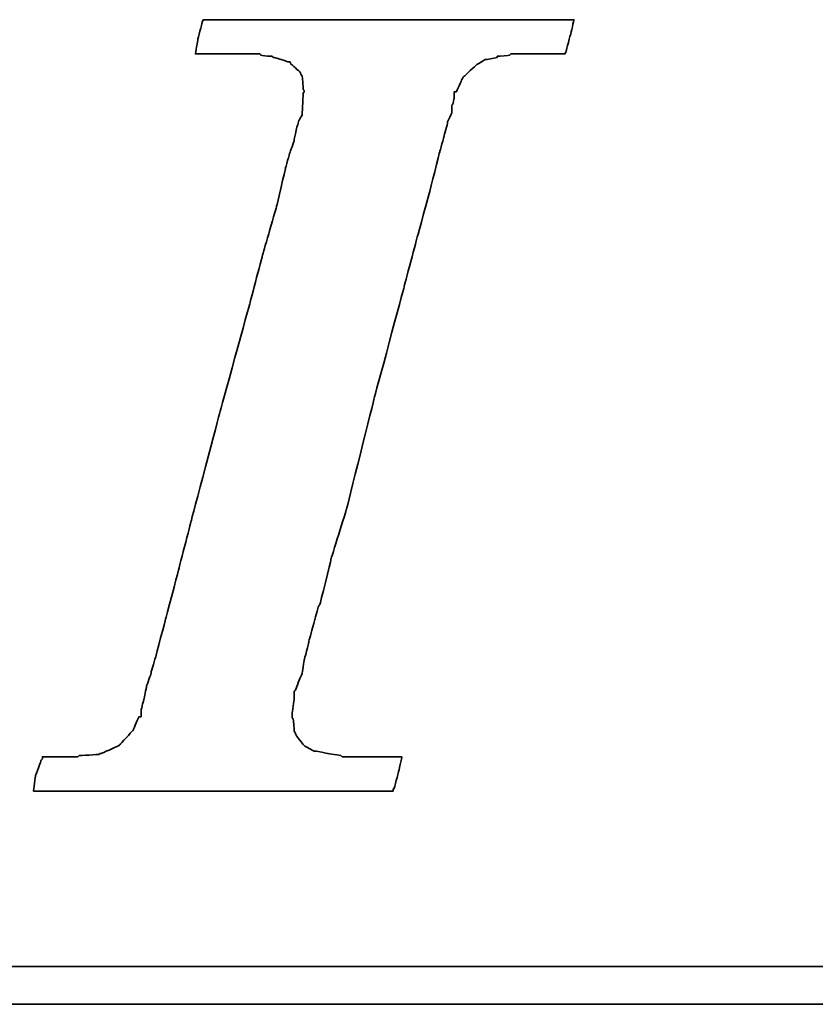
# Model space of a CAD drawing. Header units: millimetres. Extents: x 277 to 546, y -120 to -30.
# Tile 31 of 49: x 472.85 to 474.42, y -93.81 to -91.87. Entities that reach past the tile are written whole.
import ezdxf

# ---------------------------------------------------------------- set-up
doc = ezdxf.new("R2010")
doc.units = ezdxf.units.MM
doc.header["$LTSCALE"] = 0.1
doc.layers.add('DIM', color=4, linetype='CONTINUOUS')
doc.layers.add('layer 1', color=7, linetype='CONTINUOUS')

# ---------------------------------------------------------------- blocks, each defined once
blk = doc.blocks.new('TBI MOTION logo(完整正式版)')
at = {"layer": 'layer 1', "color": 22, "lineweight": 35}
for points, knots in [([(-40.59125, -7.94375), (-40.59125, -7.94375), (-40.97375, -7.94375), (-40.97375, -7.94375), (-40.97375, -7.94375), (-40.97375, -7.94375), (-41.38125, -7.94375), (-41.38125, -7.94375), (-41.38125, -7.94375), (-41.38125, -7.94375), (-41.54875, -7.94375), (-41.54875, -7.94375), (-41.54875, -7.94375), (-41.54875, -7.94375), (-41.59875, -7.94375), (-41.59875, -7.94375), (-41.59875, -7.94375), (-41.59875, -7.94375), (-41.88375, -7.94375), (-41.88375, -7.94375), (-41.88375, -7.94375), (-41.88375, -7.94375), (-41.90875, -7.91875), (-41.90875, -7.91875), (-41.90875, -7.91875), (-41.90875, -7.91875), (-42.19875, -7.87125), (-42.19875, -7.87125), (-42.19875, -7.87125), (-42.19875, -7.87125), (-42.43875, -7.82375), (-42.43875, -7.82375), (-42.43875, -7.82375), (-42.43875, -7.82375), (-42.45875, -7.82375), (-42.45875, -7.82375), (-42.45875, -7.82375), (-42.45875, -7.82375), (-42.48625, -7.82375), (-42.48625, -7.82375), (-42.48625, -7.82375), (-42.48625, -7.82375), (-42.67625, -7.72375), (-42.67625, -7.72375), (-42.67625, -7.72375), (-42.67625, -7.72375), (-42.70125, -7.70375), (-42.70125, -7.70375), (-42.70125, -7.70375), (-42.70125, -7.70375), (-42.72375, -7.67875), (-42.72375, -7.67875), (-42.72375, -7.67875), (-42.72375, -7.67875), (-42.86875, -7.48875), (-42.86875, -7.48875), (-42.86875, -7.48875), (-42.86875, -7.48875), (-42.89375, -7.43875), (-42.89375, -7.43875), (-42.89375, -7.43875), (-42.89375, -7.43875), (-42.91875, -7.38875), (-42.91875, -7.38875), (-42.91875, -7.38875), (-42.91875, -7.38875), (-42.93875, -7.12875), (-42.93875, -7.12875), (-42.93875, -7.12875), (-42.93875, -7.12875), (-42.96375, -7.10375), (-42.96375, -7.10375), (-42.96375, -7.10375), (-42.96375, -7.10375), (-42.96375, -7.05375), (-42.96375, -7.05375), (-42.96375, -7.05375), (-42.96375, -7.05375), (-42.96375, -7.00875), (-42.96375, -7.00875), (-42.96375, -7.00875), (-42.96375, -7.00875), (-42.91875, -6.69625), (-42.91875, -6.69625), (-42.91875, -6.69625), (-42.91875, -6.69625), (-42.91875, -6.62375), (-42.91875, -6.62375), (-42.91875, -6.62375), (-42.91875, -6.62375), (-42.91875, -6.59625), (-42.91875, -6.59625), (-42.91875, -6.59625), (-42.91875, -6.59625), (-42.91875, -6.57375), (-42.91875, -6.57375), (-42.91875, -6.57375), (-42.91875, -6.57375), (-42.91875, -6.52875), (-42.91875, -6.52875), (-42.91875, -6.52875), (-42.91875, -6.52875), (-42.89375, -6.50375), (-42.89375, -6.50375), (-42.89375, -6.50375), (-42.89375, -6.50375), (-42.84375, -6.38375), (-42.84375, -6.38375), (-42.84375, -6.38375), (-42.84375, -6.38375), (-42.84375, -6.35875), (-42.84375, -6.35875), (-42.84375, -6.35875), (-42.84375, -6.35875), (-42.74625, -6.14375), (-42.74625, -6.14375), (-42.74625, -6.14375), (-42.74625, -6.14375), (-42.70125, -5.85375), (-42.70125, -5.85375), (-42.70125, -5.85375), (-42.70125, -5.85375), (-42.60375, -5.47125), (-42.60375, -5.47125), (-42.60375, -5.47125), (-42.60375, -5.47125), (-42.60375, -5.44875), (-42.60375, -5.44875), (-42.60375, -5.44875), (-42.60375, -5.44875), (-42.38875, -4.67875), (-42.38875, -4.67875), (-42.38875, -4.67875), (-42.38875, -4.67875), (-42.36375, -4.65375), (-42.36375, -4.65375), (-42.36375, -4.65375), (-42.36375, -4.65375), (-42.12375, -3.69625), (-42.12375, -3.69625), (-42.12375, -3.69625), (-42.12375, -3.69625), (-42.12375, -3.67374), (-42.12375, -3.67374), (-42.12375, -3.67374), (-42.12375, -3.67374), (-41.78875, -2.59374), (-41.78875, -2.59374), (-41.78875, -2.59374), (-41.78875, -2.59374), (-41.18875, -0.19375), (-41.18875, -0.19375), (-41.18875, -0.19375), (-41.18875, -0.19375), (-40.54375, 2.20624), (-40.54375, 2.20624), (-40.54375, 2.20624), (-40.54375, 2.20624), (-40.25375, 3.30875), (-40.25375, 3.30875), (-40.25375, 3.30875), (-40.25375, 3.30875), (-39.98875, 4.27125), (-39.98875, 4.27125), (-39.98875, 4.27125), (-39.98875, 4.27125), (-39.77375, 5.13125), (-39.77375, 5.13125), (-39.77375, 5.13125), (-39.77375, 5.13125), (-39.67875, 5.47125), (-39.67875, 5.47125), (-39.67875, 5.47125), (-39.67875, 5.47125), (-39.60375, 5.75625), (-39.60375, 5.75625), (-39.60375, 5.75625), (-39.60375, 5.75625), (-39.60375, 5.78125), (-39.60375, 5.78125), (-39.60375, 5.78125), (-39.60375, 5.78125), (-39.50875, 5.97125), (-39.50875, 5.97125), (-39.50875, 5.97125), (-39.50875, 5.97125), (-39.50875, 6.13875), (-39.50875, 6.13875), (-39.50875, 6.13875), (-39.50875, 6.13875), (-39.48625, 6.16625), (-39.48625, 6.16625), (-39.48625, 6.16625), (-39.48625, 6.16625), (-39.46125, 6.28625), (-39.46125, 6.28625), (-39.46125, 6.28625), (-39.46125, 6.28625), (-39.46125, 6.42625), (-39.46125, 6.42625), (-39.46125, 6.42625), (-39.46125, 6.42625), (-39.41375, 6.42625), (-39.41375, 6.42625), (-39.41375, 6.42625), (-39.41375, 6.42625), (-39.29375, 6.69125), (-39.29375, 6.69125), (-39.29375, 6.69125), (-39.29375, 6.69125), (-39.26875, 6.74125), (-39.26875, 6.74125), (-39.26875, 6.74125), (-39.26875, 6.74125), (-39.24375, 6.76625), (-39.24375, 6.76625), (-39.24375, 6.76625), (-39.24375, 6.76625), (-38.98375, 7.00624), (-38.98375, 7.00624), (-38.98375, 7.00624), (-38.98375, 7.00624), (-38.95625, 7.02624), (-38.95625, 7.02624), (-38.95625, 7.02624), (-38.95625, 7.02624), (-38.78875, 7.12624), (-38.78875, 7.12624), (-38.78875, 7.12624), (-38.78875, 7.12624), (-38.76375, 7.12624), (-38.76375, 7.12624), (-38.76375, 7.12624), (-38.76375, 7.12624), (-38.74375, 7.12624), (-38.74375, 7.12624), (-38.74375, 7.12624), (-38.74375, 7.12624), (-38.52875, 7.17125), (-38.52875, 7.17125), (-38.52875, 7.17125), (-38.52875, 7.17125), (-38.52875, 7.19624), (-38.52875, 7.19624), (-38.52875, 7.19624), (-38.52875, 7.19624), (-38.50375, 7.19624), (-38.50375, 7.19624), (-38.50375, 7.19624), (-38.50375, 7.19624), (-38.26125, 7.21875), (-38.26125, 7.21875), (-38.26125, 7.21875), (-38.26125, 7.21875), (-38.23875, 7.24624), (-38.23875, 7.24624), (-38.23875, 7.24624), (-38.23875, 7.24624), (-38.21625, 7.24624), (-38.21625, 7.24624), (-38.21625, 7.24624), (-38.21625, 7.24624), (-38.18875, 7.24624), (-38.18875, 7.24624), (-38.18875, 7.24624), (-38.18875, 7.24624), (-37.90375, 7.24624), (-37.90375, 7.24624), (-37.90375, 7.24624), (-37.90375, 7.24624), (-37.85375, 7.24624), (-37.85375, 7.24624), (-37.85375, 7.24624), (-37.85375, 7.24624), (-37.75875, 7.24624), (-37.75875, 7.24624), (-37.75875, 7.24624), (-37.75875, 7.24624), (-37.42375, 7.24624), (-37.42375, 7.24624), (-37.42375, 7.24624), (-37.42375, 7.24624), (-37.08875, 7.24624), (-37.08875, 7.24624), (-37.08875, 7.24624), (-37.08875, 7.24624), (-37.06375, 7.24624), (-37.06375, 7.24624), (-37.06375, 7.24624), (-37.06375, 7.24624), (-37.06375, 7.26624), (-37.06375, 7.26624), (-37.06375, 7.26624), (-37.06375, 7.26624), (-37.03875, 7.29125), (-37.03875, 7.29125), (-37.03875, 7.29125), (-37.03875, 7.29125), (-37.03875, 7.31625), (-37.03875, 7.31625), (-37.03875, 7.31625), (-37.03875, 7.31625), (-36.94125, 7.67625), (-36.94125, 7.67625), (-36.94125, 7.67625), (-36.94125, 7.67625), (-36.86875, 7.98625), (-36.86875, 7.98625), (-36.86875, 7.98625), (-36.86875, 7.98625), (-36.98875, 7.98625), (-36.98875, 7.98625), (-36.98875, 7.98625), (-36.98875, 7.98625), (-37.42375, 7.98625), (-37.42375, 7.98625), (-37.42375, 7.98625), (-37.42375, 7.98625), (-37.94875, 7.98625), (-37.94875, 7.98625), (-37.94875, 7.98625), (-37.94875, 7.98625), (-38.57375, 7.98625), (-38.57375, 7.98625), (-38.57375, 7.98625), (-38.57375, 7.98625), (-39.29375, 7.98625), (-39.29375, 7.98625), (-39.29375, 7.98625), (-39.29375, 7.98625), (-40.82875, 7.98625), (-40.82875, 7.98625), (-40.82875, 7.98625), (-40.82875, 7.98625), (-42.36375, 7.98625), (-42.36375, 7.98625), (-42.36375, 7.98625), (-42.36375, 7.98625), (-43.08375, 7.98625), (-43.08375, 7.98625), (-43.08375, 7.98625), (-43.08375, 7.98625), (-43.70875, 7.98625), (-43.70875, 7.98625), (-43.70875, 7.98625), (-43.70875, 7.98625), (-44.23375, 7.98625), (-44.23375, 7.98625), (-44.23375, 7.98625), (-44.23375, 7.98625), (-44.66875, 7.98625), (-44.66875, 7.98625), (-44.66875, 7.98625), (-44.66875, 7.98625), (-44.88375, 7.98625), (-44.88375, 7.98625), (-44.88375, 7.98625), (-44.88375, 7.98625), (-44.90875, 7.94125), (-44.90875, 7.94125), (-44.90875, 7.94125), (-44.90875, 7.94125), (-44.90875, 7.91625), (-44.90875, 7.91625), (-44.90875, 7.91625), (-44.90875, 7.91625), (-45.00375, 7.55625), (-45.00375, 7.55625), (-45.00375, 7.55625), (-45.00375, 7.55625), (-45.05375, 7.24624), (-45.05375, 7.24624), (-45.05375, 7.24624), (-45.05375, 7.24624), (-44.61875, 7.24624), (-44.61875, 7.24624), (-44.61875, 7.24624), (-44.61875, 7.24624), (-44.11375, 7.24624), (-44.11375, 7.24624), (-44.11375, 7.24624), (-44.11375, 7.24624), (-43.99375, 7.24624), (-43.99375, 7.24624), (-43.99375, 7.24624), (-43.99375, 7.24624), (-43.94625, 7.24624), (-43.94625, 7.24624), (-43.94625, 7.24624), (-43.94625, 7.24624), (-43.92374, 7.24624), (-43.92374, 7.24624), (-43.92374, 7.24624), (-43.92374, 7.24624), (-43.65875, 7.24624), (-43.65875, 7.24624), (-43.65875, 7.24624), (-43.65875, 7.24624), (-43.63875, 7.21875), (-43.63875, 7.21875), (-43.63875, 7.21875), (-43.63875, 7.21875), (-43.46875, 7.19624), (-43.46875, 7.19624), (-43.46875, 7.19624), (-43.46875, 7.19624), (-43.39875, 7.19624), (-43.39875, 7.19624), (-43.39875, 7.19624), (-43.39875, 7.19624), (-43.37125, 7.17125), (-43.37125, 7.17125), (-43.37125, 7.17125), (-43.37125, 7.17125), (-43.34875, 7.17125), (-43.34875, 7.17125), (-43.34875, 7.17125), (-43.34875, 7.17125), (-43.20375, 7.12624), (-43.20375, 7.12624), (-43.20375, 7.12624), (-43.20375, 7.12624), (-43.05875, 7.07624), (-43.05875, 7.07624), (-43.05875, 7.07624), (-43.05875, 7.07624), (-43.01375, 7.07624), (-43.01375, 7.07624), (-43.01375, 7.07624), (-43.01375, 7.07624), (-42.98875, 7.02624), (-42.98875, 7.02624), (-42.98875, 7.02624), (-42.98875, 7.02624), (-42.79875, 6.86125), (-42.79875, 6.86125), (-42.79875, 6.86125), (-42.79875, 6.86125), (-42.77375, 6.81125), (-42.77375, 6.81125), (-42.77375, 6.81125), (-42.77375, 6.81125), (-42.74625, 6.76625), (-42.74625, 6.76625), (-42.74625, 6.76625), (-42.74625, 6.76625), (-42.72375, 6.47625), (-42.72375, 6.47625), (-42.72375, 6.47625), (-42.72375, 6.47625), (-42.70125, 6.45124), (-42.70125, 6.45124), (-42.70125, 6.45124), (-42.70125, 6.45124), (-42.70125, 6.42625), (-42.70125, 6.42625), (-42.70125, 6.42625), (-42.70125, 6.42625), (-42.72375, 6.40625), (-42.72375, 6.40625), (-42.72375, 6.40625), (-42.72375, 6.40625), (-42.74625, 5.97125), (-42.74625, 5.97125), (-42.74625, 5.97125), (-42.74625, 5.97125), (-42.74625, 5.94625), (-42.74625, 5.94625), (-42.74625, 5.94625), (-42.74625, 5.94625), (-42.74625, 5.92625), (-42.74625, 5.92625), (-42.74625, 5.92625), (-42.74625, 5.92625), (-42.77375, 5.87625), (-42.77375, 5.87625), (-42.77375, 5.87625), (-42.77375, 5.87625), (-42.81875, 5.80625), (-42.81875, 5.80625), (-42.81875, 5.80625), (-42.81875, 5.80625), (-42.86875, 5.63625), (-42.86875, 5.63625), (-42.86875, 5.63625), (-42.86875, 5.63625), (-42.91875, 5.39625), (-42.91875, 5.39625), (-42.91875, 5.39625), (-42.91875, 5.39625), (-42.91875, 5.37124), (-42.91875, 5.37124), (-42.91875, 5.37124), (-42.91875, 5.37124), (-43.01375, 5.10874), (-43.01375, 5.10874), (-43.01375, 5.10874), (-43.01375, 5.10874), (-43.10875, 4.77124), (-43.10875, 4.77124), (-43.10875, 4.77124), (-43.10875, 4.77124), (-43.29875, 3.95625), (-43.29875, 3.95625), (-43.29875, 3.95625), (-43.29875, 3.95625), (-43.58875, 2.95125), (-43.58875, 2.95125), (-43.58875, 2.95125), (-43.58875, 2.95125), (-43.87375, 1.87125), (-43.87375, 1.87125), (-43.87375, 1.87125), (-43.87375, 1.87125), (-44.52625, -0.50374), (-44.52625, -0.50374), (-44.52625, -0.50374), (-44.52625, -0.50374), (-45.14875, -2.85375), (-45.14875, -2.85375), (-45.14875, -2.85375), (-45.14875, -2.85375), (-45.43375, -3.95875), (-45.43375, -3.95875), (-45.43375, -3.95875), (-45.43375, -3.95875), (-45.69875, -4.96875), (-45.69875, -4.96875), (-45.69875, -4.96875), (-45.69875, -4.96875), (-45.91375, -5.78375), (-45.91375, -5.78375), (-45.91375, -5.78375), (-45.91375, -5.78375), (-46.01375, -6.11875), (-46.01375, -6.11875), (-46.01375, -6.11875), (-46.01375, -6.11875), (-46.01375, -6.14375), (-46.01375, -6.14375), (-46.01375, -6.14375), (-46.01375, -6.14375), (-46.10875, -6.40875), (-46.10875, -6.40875), (-46.10875, -6.40875), (-46.10875, -6.40875), (-46.15375, -6.64875), (-46.15375, -6.64875), (-46.15375, -6.64875), (-46.15375, -6.64875), (-46.20375, -6.83875), (-46.20375, -6.83875), (-46.20375, -6.83875), (-46.20375, -6.83875), (-46.22875, -6.93375), (-46.22875, -6.93375), (-46.22875, -6.93375), (-46.22875, -6.93375), (-46.22875, -7.07875), (-46.22875, -7.07875), (-46.22875, -7.07875), (-46.22875, -7.07875), (-46.27375, -7.07875), (-46.27375, -7.07875), (-46.27375, -7.07875), (-46.27375, -7.07875), (-46.39375, -7.34375), (-46.39375, -7.34375), (-46.39375, -7.34375), (-46.39375, -7.34375), (-46.39375, -7.36875), (-46.39375, -7.36875), (-46.39375, -7.36875), (-46.39375, -7.36875), (-46.42125, -7.38875), (-46.42125, -7.38875), (-46.42125, -7.38875), (-46.42125, -7.38875), (-46.68375, -7.67875), (-46.68375, -7.67875), (-46.68375, -7.67875), (-46.68375, -7.67875), (-46.70875, -7.70375), (-46.70875, -7.70375), (-46.70875, -7.70375), (-46.70875, -7.70375), (-46.75375, -7.72375), (-46.75375, -7.72375), (-46.75375, -7.72375), (-46.75375, -7.72375), (-47.08875, -7.87125), (-47.08875, -7.87125), (-47.08875, -7.87125), (-47.08875, -7.87125), (-47.11625, -7.87125), (-47.11625, -7.87125), (-47.11625, -7.87125), (-47.11625, -7.87125), (-47.13875, -7.89375), (-47.13875, -7.89375), (-47.13875, -7.89375), (-47.13875, -7.89375), (-47.56875, -7.91875), (-47.56875, -7.91875), (-47.56875, -7.91875), (-47.56875, -7.91875), (-47.59625, -7.94375), (-47.59625, -7.94375), (-47.59625, -7.94375), (-47.59625, -7.94375), (-47.64375, -7.94375), (-47.64375, -7.94375), (-47.64375, -7.94375), (-47.64375, -7.94375), (-47.73625, -7.94375), (-47.73625, -7.94375), (-47.73625, -7.94375), (-47.73625, -7.94375), (-48.07375, -7.94375), (-48.07375, -7.94375), (-48.07375, -7.94375), (-48.07375, -7.94375), (-48.36125, -7.94375), (-48.36125, -7.94375), (-48.36125, -7.94375), (-48.36125, -7.94375), (-48.36125, -7.96625), (-48.36125, -7.96625), (-48.36125, -7.96625), (-48.36125, -7.96625), (-48.36125, -7.99125), (-48.36125, -7.99125), (-48.36125, -7.99125), (-48.36125, -7.99125), (-48.38875, -8.01375), (-48.38875, -8.01375), (-48.38875, -8.01375), (-48.38875, -8.01375), (-48.50875, -8.34875), (-48.50875, -8.34875), (-48.50875, -8.34875), (-48.50875, -8.34875), (-48.55375, -8.68625), (-48.55375, -8.68625), (-48.55375, -8.68625), (-48.55375, -8.68625), (-48.45875, -8.68625), (-48.45875, -8.68625), (-48.45875, -8.68625), (-48.45875, -8.68625), (-48.07375, -8.68625), (-48.07375, -8.68625), (-48.07375, -8.68625), (-48.07375, -8.68625), (-47.52375, -8.68625), (-47.52375, -8.68625), (-47.52375, -8.68625), (-47.52375, -8.68625), (-46.92375, -8.68625), (-46.92375, -8.68625), (-46.92375, -8.68625), (-46.92375, -8.68625), (-46.25375, -8.68625), (-46.25375, -8.68625), (-46.25375, -8.68625), (-46.25375, -8.68625), (-46.20375, -8.68625), (-46.20375, -8.68625), (-46.20375, -8.68625), (-46.20375, -8.68625), (-44.71375, -8.68625), (-44.71375, -8.68625), (-44.71375, -8.68625), (-44.71375, -8.68625), (-43.22875, -8.68625), (-43.22875, -8.68625), (-43.22875, -8.68625), (-43.22875, -8.68625), (-42.55875, -8.68625), (-42.55875, -8.68625), (-42.55875, -8.68625), (-42.55875, -8.68625), (-42.50875, -8.68625), (-42.50875, -8.68625), (-42.50875, -8.68625), (-42.50875, -8.68625), (-41.93375, -8.68625), (-41.93375, -8.68625), (-41.93375, -8.68625), (-41.93375, -8.68625), (-41.38125, -8.68625), (-41.38125, -8.68625), (-41.38125, -8.68625), (-41.38125, -8.68625), (-40.97375, -8.68625), (-40.97375, -8.68625), (-40.97375, -8.68625), (-40.97375, -8.68625), (-40.78125, -8.68625), (-40.78125, -8.68625), (-40.78125, -8.68625), (-40.78125, -8.68625), (-40.78125, -8.63875), (-40.78125, -8.63875), (-40.78125, -8.63875), (-40.78125, -8.63875), (-40.75875, -8.63875), (-40.75875, -8.63875), (-40.75875, -8.63875), (-40.75875, -8.63875), (-40.66375, -8.27875), (-40.66375, -8.27875), (-40.66375, -8.27875), (-40.66375, -8.27875), (-40.59125, -7.94375), (-40.59125, -7.94375)], [0, 0, 0, 0, 0.00558659, 0.00558659, 0.00558659, 0.0055866, 0.01117318, 0.01117318, 0.01117318, 0.01117319, 0.01675978, 0.01675978, 0.01675978, 0.01675979, 0.02234637, 0.02234637, 0.02234637, 0.02234638, 0.02793296, 0.02793296, 0.02793296, 0.02793297, 0.03351955, 0.03351955, 0.03351955, 0.03351956, 0.03910615, 0.03910615, 0.03910615, 0.03910616, 0.04469274, 0.04469274, 0.04469274, 0.04469275, 0.05027933, 0.05027933, 0.05027933, 0.05027934, 0.05586592, 0.05586592, 0.05586592, 0.05586593, 0.06145251, 0.06145251, 0.06145251, 0.06145252, 0.06703911, 0.06703911, 0.06703911, 0.06703912, 0.0726257, 0.0726257, 0.0726257, 0.07262571, 0.07821229, 0.07821229, 0.07821229, 0.0782123, 0.08379888, 0.08379888, 0.08379888, 0.08379889, 0.08938547, 0.08938547, 0.08938547, 0.08938548, 0.09497207, 0.09497207, 0.09497207, 0.09497208, 0.10055866, 0.10055866, 0.10055866, 0.10055867, 0.10614525, 0.10614525, 0.10614525, 0.10614526, 0.11173184, 0.11173184, 0.11173184, 0.11173185, 0.11731844, 0.11731844, 0.11731844, 0.11731845, 0.12290503, 0.12290503, 0.12290503, 0.12290504, 0.12849162, 0.12849162, 0.12849162, 0.12849163, 0.13407821, 0.13407821, 0.13407821, 0.13407822, 0.1396648, 0.1396648, 0.1396648, 0.13966481, 0.1452514, 0.1452514, 0.1452514, 0.14525141, 0.15083799, 0.15083799, 0.15083799, 0.150838, 0.15642458, 0.15642458, 0.15642458, 0.15642459, 0.16201117, 0.16201117, 0.16201117, 0.16201118, 0.16759777, 0.16759777, 0.16759777, 0.16759778, 0.17318436, 0.17318436, 0.17318436, 0.17318437, 0.17877095, 0.17877095, 0.17877095, 0.17877096, 0.18435754, 0.18435754, 0.18435754, 0.18435755, 0.18994413, 0.18994413, 0.18994413, 0.18994414, 0.19553073, 0.19553073, 0.19553073, 0.19553074, 0.20111732, 0.20111732, 0.20111732, 0.20111733, 0.20670391, 0.20670391, 0.20670391, 0.20670392, 0.2122905, 0.2122905, 0.2122905, 0.21229051, 0.21787709, 0.21787709, 0.21787709, 0.2178771, 0.22346369, 0.22346369, 0.22346369, 0.2234637, 0.22905028, 0.22905028, 0.22905028, 0.22905029, 0.23463687, 0.23463687, 0.23463687, 0.23463688, 0.24022346, 0.24022346, 0.24022346, 0.24022347, 0.24581006, 0.24581006, 0.24581006, 0.24581007, 0.25139665, 0.25139665, 0.25139665, 0.25139666, 0.25698324, 0.25698324, 0.25698324, 0.25698325, 0.26256983, 0.26256983, 0.26256983, 0.26256984, 0.26815642, 0.26815642, 0.26815642, 0.26815643, 0.27374302, 0.27374302, 0.27374302, 0.27374303, 0.27932961, 0.27932961, 0.27932961, 0.27932962, 0.2849162, 0.2849162, 0.2849162, 0.28491621, 0.29050279, 0.29050279, 0.29050279, 0.2905028, 0.29608939, 0.29608939, 0.29608939, 0.2960894, 0.30167598, 0.30167598, 0.30167598, 0.30167599, 0.30726257, 0.30726257, 0.30726257, 0.30726258, 0.31284916, 0.31284916, 0.31284916, 0.31284917, 0.31843575, 0.31843575, 0.31843575, 0.31843576, 0.32402235, 0.32402235, 0.32402235, 0.32402236, 0.32960894, 0.32960894, 0.32960894, 0.32960895, 0.33519553, 0.33519553, 0.33519553, 0.33519554, 0.34078212, 0.34078212, 0.34078212, 0.34078213, 0.34636872, 0.34636872, 0.34636872, 0.34636873, 0.35195531, 0.35195531, 0.35195531, 0.35195532, 0.3575419, 0.3575419, 0.3575419, 0.35754191, 0.36312849, 0.36312849, 0.36312849, 0.3631285, 0.36871508, 0.36871508, 0.36871508, 0.36871509, 0.37430168, 0.37430168, 0.37430168, 0.37430169, 0.37988827, 0.37988827, 0.37988827, 0.37988828, 0.38547486, 0.38547486, 0.38547486, 0.38547487, 0.39106145, 0.39106145, 0.39106145, 0.39106146, 0.39664804, 0.39664804, 0.39664804, 0.39664805, 0.40223464, 0.40223464, 0.40223464, 0.40223465, 0.40782123, 0.40782123, 0.40782123, 0.40782124, 0.41340782, 0.41340782, 0.41340782, 0.41340783, 0.41899441, 0.41899441, 0.41899441, 0.41899442, 0.42458101, 0.42458101, 0.42458101, 0.42458102, 0.4301676, 0.4301676, 0.4301676, 0.43016761, 0.43575419, 0.43575419, 0.43575419, 0.4357542, 0.44134078, 0.44134078, 0.44134078, 0.44134079, 0.44692737, 0.44692737, 0.44692737, 0.44692738, 0.45251397, 0.45251397, 0.45251397, 0.45251398, 0.45810056, 0.45810056, 0.45810056, 0.45810057, 0.46368715, 0.46368715, 0.46368715, 0.46368716, 0.46927374, 0.46927374, 0.46927374, 0.46927375, 0.47486034, 0.47486034, 0.47486034, 0.47486035, 0.48044693, 0.48044693, 0.48044693, 0.48044694, 0.48603352, 0.48603352, 0.48603352, 0.48603353, 0.49162011, 0.49162011, 0.49162011, 0.49162012, 0.4972067, 0.4972067, 0.4972067, 0.49720671, 0.5027933, 0.5027933, 0.5027933, 0.50279331, 0.50837989, 0.50837989, 0.50837989, 0.5083799, 0.51396648, 0.51396648, 0.51396648, 0.51396649, 0.51955307, 0.51955307, 0.51955307, 0.51955308, 0.52513966, 0.52513966, 0.52513966, 0.52513967, 0.53072626, 0.53072626, 0.53072626, 0.53072627, 0.53631285, 0.53631285, 0.53631285, 0.53631286, 0.54189944, 0.54189944, 0.54189944, 0.54189945, 0.54748603, 0.54748603, 0.54748603, 0.54748604, 0.55307263, 0.55307263, 0.55307263, 0.55307264, 0.55865922, 0.55865922, 0.55865922, 0.55865923, 0.56424581, 0.56424581, 0.56424581, 0.56424582, 0.5698324, 0.5698324, 0.5698324, 0.56983241, 0.57541899, 0.57541899, 0.57541899, 0.575419, 0.58100559, 0.58100559, 0.58100559, 0.5810056, 0.58659218, 0.58659218, 0.58659218, 0.58659219, 0.59217877, 0.59217877, 0.59217877, 0.59217878, 0.59776536, 0.59776536, 0.59776536, 0.59776537, 0.60335196, 0.60335196, 0.60335196, 0.60335197, 0.60893855, 0.60893855, 0.60893855, 0.60893856, 0.61452514, 0.61452514, 0.61452514, 0.61452515, 0.62011173, 0.62011173, 0.62011173, 0.62011174, 0.62569832, 0.62569832, 0.62569832, 0.62569833, 0.63128492, 0.63128492, 0.63128492, 0.63128493, 0.63687151, 0.63687151, 0.63687151, 0.63687152, 0.6424581, 0.6424581, 0.6424581, 0.64245811, 0.64804469, 0.64804469, 0.64804469, 0.6480447, 0.65363128, 0.65363128, 0.65363128, 0.65363129, 0.65921788, 0.65921788, 0.65921788, 0.65921789, 0.66480447, 0.66480447, 0.66480447, 0.66480448, 0.67039106, 0.67039106, 0.67039106, 0.67039107, 0.67597765, 0.67597765, 0.67597765, 0.67597766, 0.68156425, 0.68156425, 0.68156425, 0.68156426, 0.68715084, 0.68715084, 0.68715084, 0.68715085, 0.69273743, 0.69273743, 0.69273743, 0.69273744, 0.69832402, 0.69832402, 0.69832402, 0.69832403, 0.70391061, 0.70391061, 0.70391061, 0.70391062, 0.70949721, 0.70949721, 0.70949721, 0.70949722, 0.7150838, 0.7150838, 0.7150838, 0.71508381, 0.72067039, 0.72067039, 0.72067039, 0.7206704, 0.72625698, 0.72625698, 0.72625698, 0.72625699, 0.73184358, 0.73184358, 0.73184358, 0.73184359, 0.73743017, 0.73743017, 0.73743017, 0.73743018, 0.74301676, 0.74301676, 0.74301676, 0.74301677, 0.74860335, 0.74860335, 0.74860335, 0.74860336, 0.75418994, 0.75418994, 0.75418994, 0.75418995, 0.75977654, 0.75977654, 0.75977654, 0.75977655, 0.76536313, 0.76536313, 0.76536313, 0.76536314, 0.77094972, 0.77094972, 0.77094972, 0.77094973, 0.77653631, 0.77653631, 0.77653631, 0.77653632, 0.78212291, 0.78212291, 0.78212291, 0.78212292, 0.7877095, 0.7877095, 0.7877095, 0.78770951, 0.79329609, 0.79329609, 0.79329609, 0.7932961, 0.79888268, 0.79888268, 0.79888268, 0.79888269, 0.80446927, 0.80446927, 0.80446927, 0.80446928, 0.81005587, 0.81005587, 0.81005587, 0.81005588, 0.81564246, 0.81564246, 0.81564246, 0.81564247, 0.82122905, 0.82122905, 0.82122905, 0.82122906, 0.82681564, 0.82681564, 0.82681564, 0.82681565, 0.83240223, 0.83240223, 0.83240223, 0.83240224, 0.83798883, 0.83798883, 0.83798883, 0.83798884, 0.84357542, 0.84357542, 0.84357542, 0.84357543, 0.84916201, 0.84916201, 0.84916201, 0.84916202, 0.8547486, 0.8547486, 0.8547486, 0.85474861, 0.8603352, 0.8603352, 0.8603352, 0.86033521, 0.86592179, 0.86592179, 0.86592179, 0.8659218, 0.87150838, 0.87150838, 0.87150838, 0.87150839, 0.87709497, 0.87709497, 0.87709497, 0.87709498, 0.88268156, 0.88268156, 0.88268156, 0.88268157, 0.88826816, 0.88826816, 0.88826816, 0.88826817, 0.89385475, 0.89385475, 0.89385475, 0.89385476, 0.89944134, 0.89944134, 0.89944134, 0.89944135, 0.90502793, 0.90502793, 0.90502793, 0.90502794, 0.91061453, 0.91061453, 0.91061453, 0.91061454, 0.91620112, 0.91620112, 0.91620112, 0.91620113, 0.92178771, 0.92178771, 0.92178771, 0.92178772, 0.9273743, 0.9273743, 0.9273743, 0.92737431, 0.93296089, 0.93296089, 0.93296089, 0.9329609, 0.93854749, 0.93854749, 0.93854749, 0.9385475, 0.94413408, 0.94413408, 0.94413408, 0.94413409, 0.94972067, 0.94972067, 0.94972067, 0.94972068, 0.95530726, 0.95530726, 0.95530726, 0.95530727, 0.96089385, 0.96089385, 0.96089385, 0.96089386, 0.96648045, 0.96648045, 0.96648045, 0.96648046, 0.97206704, 0.97206704, 0.97206704, 0.97206705, 0.97765363, 0.97765363, 0.97765363, 0.97765364, 0.98324022, 0.98324022, 0.98324022, 0.98324023, 0.98882682, 0.98882682, 0.98882682, 0.98882683, 0.99441341, 0.99441341, 0.99441341, 0.99441342, 1, 1, 1, 1]), ([(75.90875, -9.47875), (75.90875, -9.47875), (75.90875, -12.28625), (75.90875, -12.28625), (75.90875, -12.28625), (75.90875, -12.28625), (75.90875, -12.47875), (75.90875, -12.47875), (75.90875, -12.47875), (75.90875, -12.47875), (75.71625, -12.47875), (75.71625, -12.47875), (75.71625, -12.47875), (75.71625, -12.47875), (-88.32875, -12.47875), (-88.32875, -12.47875), (-88.32875, -12.47875), (-88.32875, -12.47875), (-88.32875, -13.29375), (-88.32875, -13.29375), (-88.32875, -13.29375), (-88.32875, -13.29375), (82.89125, -13.29375), (82.89125, -13.29375), (82.89125, -13.29375), (82.89125, -13.29375), (75.90875, -9.47875), (75.90875, -9.47875)], [0, 0, 0, 0, 0.14285714, 0.14285714, 0.14285714, 0.14285715, 0.28571429, 0.28571429, 0.28571429, 0.2857143, 0.42857143, 0.42857143, 0.42857143, 0.42857144, 0.57142857, 0.57142857, 0.57142857, 0.57142858, 0.71428571, 0.71428571, 0.71428571, 0.71428572, 0.85714286, 0.85714286, 0.85714286, 0.85714287, 1, 1, 1, 1])]:
    blk.add_open_spline(points, degree=3, knots=knots, dxfattribs=at)

msp = doc.modelspace()

# ---------------------------------------------------------------- block references
at = {"layer": 'DIM', "color": 0, "xscale": 0.0912171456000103, "yscale": 0.0912171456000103, "zscale": 0.0912171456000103}
msp.add_blockref('TBI MOTION logo(完整正式版)', (477.3042, -92.5949), dxfattribs=at)

doc.saveas('drawing.dxf')
